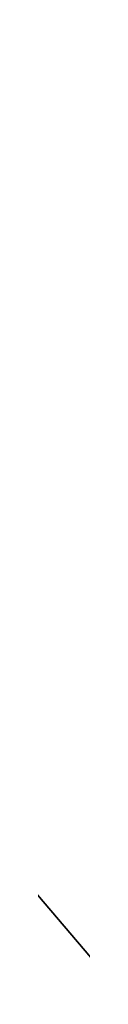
# Model space of a CAD drawing. Header units: metres. Extents: x 59 to 124, y -85 to 86.
# Tile 116 of 251: x 117.50298 to 117.503124, y 24.978224 to 24.982099. Entities that reach past the tile are written whole.
import ezdxf

# ---------------------------------------------------------------- set-up
doc = ezdxf.new("R2010")
doc.units = ezdxf.units.M
doc.layers.add('solid_21414500', color=7, linetype='CONTINUOUS')

msp = doc.modelspace()

# ---------------------------------------------------------------- linework, layer by layer
at = {"layer": 'solid_21414500'}
for points in [[(117.380775, 25.122404, 9.523019), (117.503128, 24.735353, 11.010914), (117.867645, 79.484604, 9.52763)], [(117.24118, 25.098288, 7.741894), (117.503128, 24.735353, 11.010914), (117.27552, 25.452133, 8.023981)], [(117.380775, 25.122404, 9.523019), (117.27552, 25.452133, 8.023981), (117.503128, 24.735353, 11.010914)], [(117.380775, 25.122404, -9.523019), (117.503128, 24.735353, -11.010914), (117.27552, 25.452133, -8.023981)], [(117.444061, 24.400698, -10.554954), (117.27552, 25.452133, -8.023981), (117.503128, 24.735353, -11.010914)], [(117.380775, 25.122404, -9.523019), (117.506836, 25.21624, -11.004332), (117.504982, 24.976261, -11.007623)], [(117.380775, 25.122404, -9.523019), (117.504982, 24.976261, -11.007623), (117.503128, 24.735353, -11.010914)], [(117.443619, 24.398699, 10.552192), (117.503128, 24.735353, 11.010914), (117.24118, 25.098288, 7.741894)]]:
    msp.add_3dface(points, dxfattribs=at)

doc.saveas('drawing.dxf')
